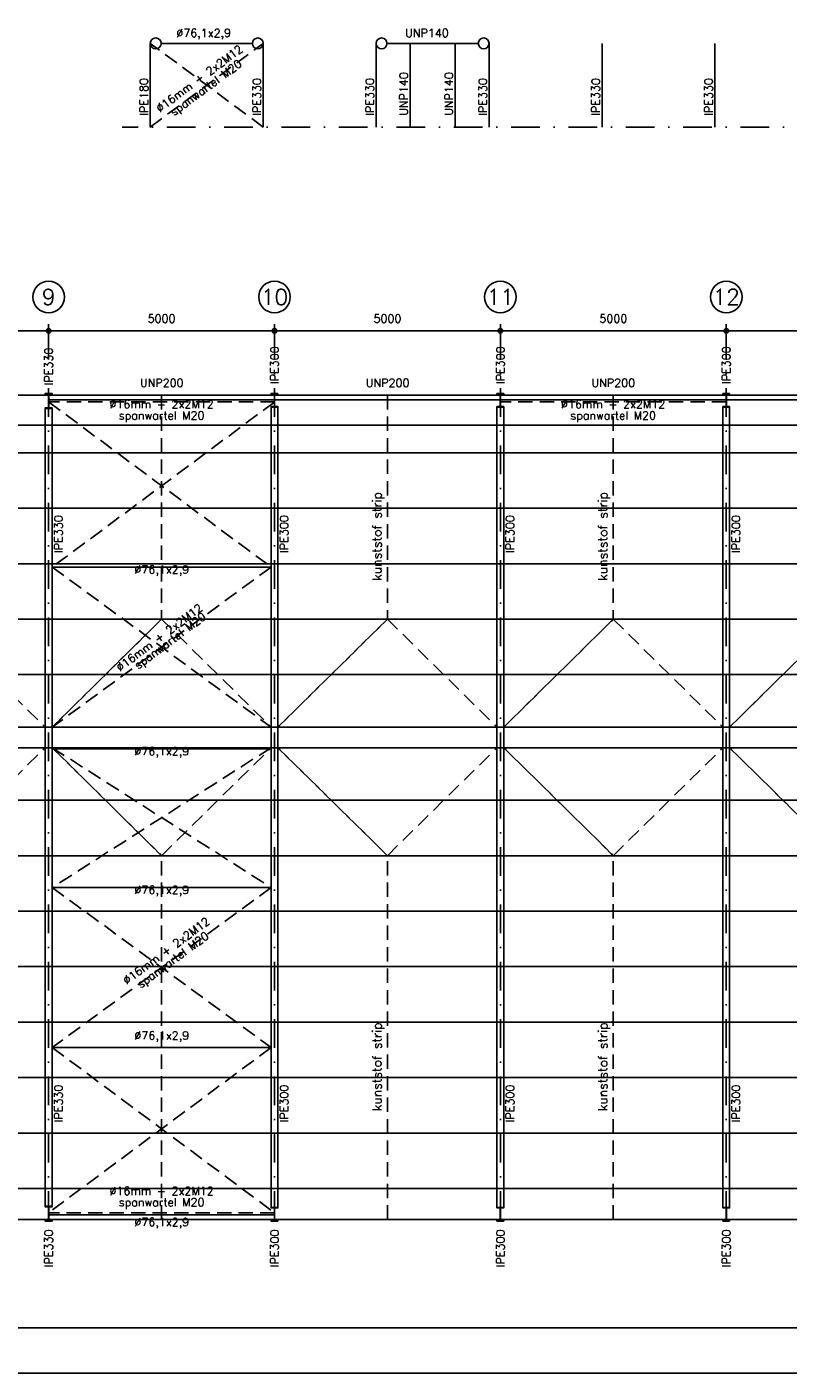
# Model space of a CAD drawing. Extents: x 0 to 139900, y 0 to 143500.
# Tile 4 of 34: x 45020 to 61868, y 0 to 29806. Entities that reach past the tile are written whole.
import ezdxf
from ezdxf.enums import TextEntityAlignment as Align

# ---------------------------------------------------------------- set-up
doc = ezdxf.new("R2010")
doc.units = 0
doc.header["$LTSCALE"] = 100
doc.header["$PDMODE"] = 3
doc.header["$PDSIZE"] = -3
doc.linetypes.add('DASHDOT2', pattern=[12.7, 6.35, -3.175, 0, -3.175])
doc.linetypes.add('HIDDEN2', pattern=[4.7625, 3.175, -1.5875])
doc.layers.get('0').update_dxf_attribs({"linetype": 'CONTINUOUS'})
doc.layers.get('DEFPOINTS').update_dxf_attribs({"linetype": 'CONTINUOUS'})
for name, color, linetype in [('A--A$1C-_CIRKEL', 3, 'CONTINUOUS'), ('A--L$2A-', 7, 'CONTINUOUS'), ('A--L$2A-_F123-', 1, 'CONTINUOUS'), ('A--L$7A-_STRAMIEN', 1, 'DASHDOT2'), ('A--L28--', 7, 'CONTINUOUS'), ('A--L28--_F1---', 1, 'HIDDEN2'), ('A--L28H-_F123-', 2, 'CONTINUOUS'), ('A--L28S-_F123-', 1, 'CONTINUOUS'), ('A--M$1A-_F123-_MAATV', 7, 'CONTINUOUS'), ('A--T$1A-_F123-_0_18MM', 1, 'CONTINUOUS'), ('A--T$1A-_F123-_0_25MM', 2, 'CONTINUOUS')]:
    doc.layers.add(name, color=color, linetype=linetype)
doc.styles.add('0_18', font='ROMANS.shx', dxfattribs={"height": 180})
doc.styles.add('0_25', font='ROMANS.shx', dxfattribs={"height": 250})
doc.styles.add('ALFA-0_25', font='ROMANS')
doc.styles.add('MISO', font='ROMANS.shx')
doc.dimstyles.new('DLV18', dxfattribs={"dimscale": 100, "dimtxt": 1.8, "dimasz": 1, "dimexe": 0, "dimexo": 0, "dimgap": 0, "dimtad": 0, "dimdec": 0, "dimrnd": 1, "dimzin": 0, "dimtxsty": 'MISO', "dimblk1": '$DIMDLV', "dimblk2": '$DIMDLV', "dimsah": 1, "dimcen": 0, "dimse1": 1, "dimse2": 1, "dimclrd": 256, "dimclre": 256, "dimclrt": 1, "dimazin": 3, "dimtfac": 1, "dimtdec": 0, "dimtix": 1, "dimtmove": 0, "dimatfit": 3, "dimtvp": 1.5, "dimtolj": 1, "dimtzin": 0})

# ---------------------------------------------------------------- blocks, each defined once
blk = doc.blocks.new('KA-A1-2X')
at = {"layer": 'A--L$2A-_F123-'}
blk.add_lwpolyline([(0, 0), (0, 594), (1261, 594), (1261, 0)], close=True, dxfattribs=at)
at = {"layer": 'A--L$2A-_F123-', "color": 4}
blk.add_lwpolyline([(10, 10), (1251, 10), (1251, 584), (10, 584)], close=True, dxfattribs=at)
blk = doc.blocks.new('$DIMDLV')
at = {"color": 0}
for p, q in [((-1, 0), (1, 0)), ((0, -1.5), (0, 1.5))]:
    blk.add_line(p, q, dxfattribs=at)
blk.add_circle((0, 0), 0.5, dxfattribs=at)
blk = doc.blocks.new('*D47')
at = {"layer": 'A--M$1A-_F123-_MAATV', "linetype": 'CONTINUOUS'}
blk.add_line((40600, 23077.5), (45400, 23077.5), dxfattribs=at)
at = {"layer": 'DEFPOINTS', "color": 0, "linetype": 'CONTINUOUS'}
for p in [(40500, 23077.5), (45500, 23077.5), (45500, 23077.5)]:
    blk.add_point(p, dxfattribs=at)
at = {"layer": 'A--M$1A-_F123-_MAATV', "linetype": 'CONTINUOUS', "xscale": 100, "yscale": 100, "zscale": 100, "rotation": 180}
blk.add_blockref('$DIMDLV', (40500, 23077.5), dxfattribs=at)
at = {"layer": 'A--M$1A-_F123-_MAATV', "linetype": 'CONTINUOUS', "xscale": 100, "yscale": 100, "zscale": 100}
blk.add_blockref('$DIMDLV', (45500, 23077.5), dxfattribs=at)
at = {"layer": 'A--M$1A-_F123-_MAATV', "color": 1, "linetype": 'CONTINUOUS', "insert": (43000, 23347.5), "char_height": 180, "attachment_point": 5, "style": 'MISO'}
blk.add_mtext('\\A1;5000', dxfattribs=at)
blk = doc.blocks.new('QD20570-')
at = {"layer": 'A--L28--_F1---', "color": 2, "linetype": 'CONTINUOUS'}
blk.add_lwpolyline([(80, -165), (-80, -165), (-80, -153.5), (-10.75, -153.5, 0.41421356), (-3.75, -146.5), (-3.75, 146.5, 0.41421356), (-10.75, 153.5), (-80, 153.5), (-80, 165), (80, 165), (80, 153.5), (10.75, 153.5, 0.41421356), (3.75, 146.5), (3.75, -146.5, 0.41421356), (10.75, -153.5), (80, -153.5)], format="xyb", close=True, dxfattribs=at)
blk = doc.blocks.new('QD20569-')
at = {"layer": 'A--L28--_F1---', "color": 2, "linetype": 'CONTINUOUS'}
blk.add_lwpolyline([(75, -150), (-75, -150), (-75, -139.3), (-10.55, -139.3, 0.41421356), (-3.55, -132.3), (-3.55, 132.3, 0.41421356), (-10.55, 139.3), (-75, 139.3), (-75, 150), (75, 150), (75, 139.3), (10.55, 139.3, 0.41421356), (3.55, 132.3), (3.55, -132.3, 0.41421356), (10.55, -139.3), (75, -139.3)], format="xyb", close=True, dxfattribs=at)
blk = doc.blocks.new('*D48')
at = {"layer": 'A--M$1A-_F123-_MAATV', "linetype": 'CONTINUOUS'}
blk.add_line((55600, 23077.5), (60400, 23077.5), dxfattribs=at)
at = {"layer": 'DEFPOINTS', "color": 0, "linetype": 'CONTINUOUS'}
for p in [(55500, 23077.5), (60500, 23077.5), (60500, 23077.5)]:
    blk.add_point(p, dxfattribs=at)
at = {"layer": 'A--M$1A-_F123-_MAATV', "linetype": 'CONTINUOUS', "xscale": 100, "yscale": 100, "zscale": 100, "rotation": 180}
blk.add_blockref('$DIMDLV', (55500, 23077.5), dxfattribs=at)
at = {"layer": 'A--M$1A-_F123-_MAATV', "linetype": 'CONTINUOUS', "xscale": 100, "yscale": 100, "zscale": 100}
blk.add_blockref('$DIMDLV', (60500, 23077.5), dxfattribs=at)
at = {"layer": 'A--M$1A-_F123-_MAATV', "color": 1, "linetype": 'CONTINUOUS', "insert": (58000, 23347.5), "char_height": 180, "attachment_point": 5, "style": 'MISO'}
blk.add_mtext('\\A1;5000', dxfattribs=at)
blk = doc.blocks.new('*D44')
at = {"layer": 'A--M$1A-_F123-_MAATV', "linetype": 'CONTINUOUS'}
blk.add_line((45600, 23077.5), (50400, 23077.5), dxfattribs=at)
at = {"layer": 'DEFPOINTS', "color": 0, "linetype": 'CONTINUOUS'}
for p in [(45500, 23077.5), (50500, 23077.5), (50500, 23077.5)]:
    blk.add_point(p, dxfattribs=at)
at = {"layer": 'A--M$1A-_F123-_MAATV', "linetype": 'CONTINUOUS', "xscale": 100, "yscale": 100, "zscale": 100, "rotation": 180}
blk.add_blockref('$DIMDLV', (45500, 23077.5), dxfattribs=at)
at = {"layer": 'A--M$1A-_F123-_MAATV', "linetype": 'CONTINUOUS', "xscale": 100, "yscale": 100, "zscale": 100}
blk.add_blockref('$DIMDLV', (50500, 23077.5), dxfattribs=at)
at = {"layer": 'A--M$1A-_F123-_MAATV', "color": 1, "linetype": 'CONTINUOUS', "insert": (48000, 23347.5), "char_height": 180, "attachment_point": 5, "style": 'MISO'}
blk.add_mtext('\\A1;5000', dxfattribs=at)
blk = doc.blocks.new('CIRKEL')
at = {"layer": 'A--A$1C-_CIRKEL'}
blk.add_circle((0, 0), 350, dxfattribs=at)
blk = doc.blocks.new('*D49')
at = {"layer": 'A--M$1A-_F123-_MAATV', "linetype": 'CONTINUOUS'}
blk.add_line((50600, 23077.5), (55400, 23077.5), dxfattribs=at)
at = {"layer": 'DEFPOINTS', "color": 0, "linetype": 'CONTINUOUS'}
for p in [(50500, 23077.5), (55500, 23077.5), (55500, 23077.5)]:
    blk.add_point(p, dxfattribs=at)
at = {"layer": 'A--M$1A-_F123-_MAATV', "linetype": 'CONTINUOUS', "xscale": 100, "yscale": 100, "zscale": 100, "rotation": 180}
blk.add_blockref('$DIMDLV', (50500, 23077.5), dxfattribs=at)
at = {"layer": 'A--M$1A-_F123-_MAATV', "linetype": 'CONTINUOUS', "xscale": 100, "yscale": 100, "zscale": 100}
blk.add_blockref('$DIMDLV', (55500, 23077.5), dxfattribs=at)
at = {"layer": 'A--M$1A-_F123-_MAATV', "color": 1, "linetype": 'CONTINUOUS', "insert": (53000, 23347.5), "char_height": 180, "attachment_point": 5, "style": 'MISO'}
blk.add_mtext('\\A1;5000', dxfattribs=at)
blk = doc.blocks.new('*D51')
at = {"layer": 'A--M$1A-_F123-_MAATV', "linetype": 'CONTINUOUS'}
blk.add_line((60600, 23077.5), (65400, 23077.5), dxfattribs=at)
at = {"layer": 'DEFPOINTS', "color": 0, "linetype": 'CONTINUOUS'}
for p in [(60500, 23077.5), (65500, 23077.5), (65500, 23077.5)]:
    blk.add_point(p, dxfattribs=at)
at = {"layer": 'A--M$1A-_F123-_MAATV', "linetype": 'CONTINUOUS', "xscale": 100, "yscale": 100, "zscale": 100, "rotation": 180}
blk.add_blockref('$DIMDLV', (60500, 23077.5), dxfattribs=at)
at = {"layer": 'A--M$1A-_F123-_MAATV', "linetype": 'CONTINUOUS', "xscale": 100, "yscale": 100, "zscale": 100}
blk.add_blockref('$DIMDLV', (65500, 23077.5), dxfattribs=at)
at = {"layer": 'A--M$1A-_F123-_MAATV', "color": 1, "linetype": 'CONTINUOUS', "insert": (63000, 23347.5), "char_height": 180, "attachment_point": 5, "style": 'MISO'}
blk.add_mtext('\\A1;5000', dxfattribs=at)

msp = doc.modelspace()

# ---------------------------------------------------------------- linework, layer by layer
at = {"linetype": 'CONTINUOUS'}
for centre in [(47870, 29442), (50130, 29442), (52870, 29442), (55130, 29442)]:
    msp.add_circle(centre, 120, dxfattribs=at)
at = {"layer": 'A--L$7A-_STRAMIEN', "linetype": 'DASHDOT2'}
msp.add_line((88125, 27590), (47125, 27590), dxfattribs=at)
at = {"layer": 'A--L$7A-_STRAMIEN'}
for p, q in [((45500, 23077.5), (45500, 3377.5)), ((50500, 23077.5), (50500, 3377.5)), ((55500, 23077.5), (55500, 3377.5)), ((60500, 23077.5), (60500, 3377.5))]:
    msp.add_line(p, q, dxfattribs=at)
at = {"layer": 'A--L$7A-_STRAMIEN', "linetype": 'CONTINUOUS'}
for p, q in [((45420, 21359), (45420, 3707.5)), ((45580, 21359), (45580, 3707.5)), ((50425, 21388.2), (50425, 3666.8)), ((50575, 21388.2), (50575, 3666.8)), ((55425, 21388.2), (55425, 3666.8)), ((55575, 21388.2), (55575, 3666.8)), ((60425, 21388.2), (60425, 3666.8)), ((60575, 21388.2), (60575, 3666.8))]:
    msp.add_line(p, q, dxfattribs=at)
at = {"layer": 'A--L28H-_F123-'}
for p, q in [((85800, 21655), (5200, 21655)), ((85800, 20990.4), (5200, 20990.4)), ((85800, 20378.4), (5200, 20378.4)), ((85800, 19149.9), (5200, 19149.9)), ((85800, 17921.4), (5200, 17921.4)), ((85800, 16692.9), (5200, 16692.9)), ((85800, 15464.4), (5200, 15464.4)), ((85800, 14302), (5200, 14302)), ((85800, 13846.8), (5200, 13846.8)), ((85800, 12684.5), (5200, 12684.5)), ((85800, 11456), (5200, 11456)), ((85800, 10227.5), (5200, 10227.5)), ((85800, 8998.9), (5200, 8998.9)), ((85800, 7770.4), (5200, 7770.4)), ((85800, 6541.9), (5200, 6541.9)), ((85800, 5313.4), (5200, 5313.4)), ((85800, 4084.9), (5200, 4084.9)), ((85800, 3400), (5200, 3400))]:
    msp.add_line(p, q, dxfattribs=at)
at = {"layer": 'A--L28S-_F123-', "color": 3, "linetype": 'HIDDEN2'}
for p, q in [((47750, 27590), (50250, 29442)), ((50250, 27590), (47750, 29442)), ((50505, 21505.5), (45500, 21505.5)), ((60500, 21505.5), (55500, 21505.5)), ((50500, 3549.5), (45500, 3549.5))]:
    msp.add_line(p, q, dxfattribs=at)
at = {"layer": 'A--L28S-_F123-', "color": 4, "linetype": 'CONTINUOUS'}
for p, q in [((47750, 27590), (47750, 29442)), ((50010, 29442), (47990, 29442)), ((50250, 27590), (50250, 29442)), ((52750, 27590), (52750, 29442)), ((55010, 29442), (52990, 29442)), ((53500, 29442), (53500, 27590)), ((54500, 29442), (54500, 27590)), ((55250, 27590), (55250, 29442)), ((57750, 27590), (57750, 29442)), ((60250, 27590), (60250, 29442)), ((45500, 21551.2), (50500, 21551.2)), ((50500, 21551.2), (55500, 21551.2)), ((55500, 21551.2), (60500, 21551.2)), ((60500, 21551.2), (65500, 21551.2)), ((45580, 17845.1), (50425, 17845.1)), ((45580, 13821.8), (50425, 13821.8)), ((45580, 10750.1), (50425, 10750.1)), ((45580, 7208.5), (50425, 7208.5)), ((45500, 3503.8), (50500, 3503.8))]:
    msp.add_line(p, q, dxfattribs=at)
at = {"layer": 'A--L28S-_F123-', "color": 8, "linetype": 'HIDDEN2'}
for points in [[(43000, 21655), (43000, 16692.9), (40580, 14302), (43000, 16692.9), (45420, 14302)], [(48000, 21655), (48000, 16692.9), (45580, 14302), (48000, 16692.9), (50425, 14302)], [(53000, 21655), (53000, 16692.9), (50575, 14302), (53000, 16692.9), (55425, 14302)], [(58000, 21655), (58000, 16692.9), (55575, 14302), (58000, 16692.9), (60425, 14302)], [(63000, 21655), (63000, 16692.9), (60575, 14302), (63000, 16692.9), (65425, 14302)], [(43000, 3400), (43000, 11456), (40580, 13846.8), (43000, 11456), (45420, 13846.8)], [(48000, 3400), (48000, 11456), (45580, 13846.8), (48000, 11456), (50425, 13846.8)], [(53000, 3400), (53000, 11456), (50575, 13846.8), (53000, 11456), (55425, 13846.8)], [(58000, 3400), (58000, 11456), (55575, 13846.8), (58000, 11456), (60425, 13846.8)], [(63000, 3400), (63000, 11456), (60575, 13846.8), (63000, 11456), (65425, 13846.8)]]:
    msp.add_lwpolyline(points, dxfattribs=at)
at = {"layer": 'A--L28S-_F123-', "color": 3, "linetype": 'HIDDEN2'}
for points in [[(45500, 21505.5), (50425, 17845.1), (45580, 14302)], [(50505, 21505.5), (45580, 17845.1), (50425, 14302)], [(50425, 13846.8), (45580, 10750.1), (50425, 7208.5), (45500, 3549.5)], [(45580, 13846.8), (50425, 10750.1), (45580, 7208.5), (50500, 3549.5)]]:
    msp.add_lwpolyline(points, dxfattribs=at)

# ---------------------------------------------------------------- block references
at = {"layer": 'A--L$2A-', "xscale": 100, "yscale": 100}
msp.add_blockref('KA-A1-2X', (0, 0), dxfattribs=at)
at = {"layer": 'A--L28--'}
for name, p in [('QD20570-', (45500, 21524)), ('QD20569-', (50500, 3516.8)), ('QD20569-', (55500, 3516.8)), ('QD20569-', (60500, 3516.8))]:
    msp.add_blockref(name, p, dxfattribs=at)
at = {"layer": 'A--L28--', "xscale": -1, "rotation": 180}
for name, p in [('QD20569-', (50500, 21538.2)), ('QD20569-', (55500, 21538.2)), ('QD20569-', (60500, 21538.2)), ('QD20570-', (45500, 3531))]:
    msp.add_blockref(name, p, dxfattribs=at)
at = {"layer": 'A--M$1A-_F123-_MAATV'}
ref = msp.add_blockref('CIRKEL', (45500, 23827.5), dxfattribs=at)
ref.add_attrib('A', '9', dxfattribs={"layer": 'A--T$1A-_F123-_0_25MM', "height": 350, "style": 'ALFA-0_25'}).set_placement((45500, 23827.5), align=Align.MIDDLE_CENTER)
ref = msp.add_blockref('CIRKEL', (50500, 23827.5), dxfattribs=at)
ref.add_attrib('A', '10', dxfattribs={"layer": 'A--T$1A-_F123-_0_25MM', "height": 350, "style": 'ALFA-0_25'}).set_placement((50500, 23827.5), align=Align.MIDDLE_CENTER)
ref = msp.add_blockref('CIRKEL', (55500, 23827.5), dxfattribs=at)
ref.add_attrib('A', '11', dxfattribs={"layer": 'A--T$1A-_F123-_0_25MM', "height": 350, "style": 'ALFA-0_25'}).set_placement((55500, 23827.5), align=Align.MIDDLE_CENTER)
ref = msp.add_blockref('CIRKEL', (60500, 23827.5), dxfattribs=at)
ref.add_attrib('A', '12', dxfattribs={"layer": 'A--T$1A-_F123-_0_25MM', "height": 350, "style": 'ALFA-0_25'}).set_placement((60500, 23827.5), align=Align.MIDDLE_CENTER)

# ---------------------------------------------------------------- texts
at = {"layer": 'A--T$1A-_F123-_0_18MM', "color": 2, "style": '0_18'}
for s, p in [('%%c76,1x2,9', (48932.3, 29582)), ('UNP140', (53875, 29582)), ('UNP200', (48005, 21835.5)), ('UNP200', (53005, 21835.5)), ('UNP200', (58000, 21835.5)), ('%%c16mm + 2x2M12', (48000.3, 21363.4)), ('%%c16mm + 2x2M12', (57995.3, 21363.4)), ('spanwartel M20', (48000.3, 21113.4)), ('spanwartel M20', (57995.3, 21113.4)), ('%%c76,1x2,9', (48005, 17703.4)), ('%%c76,1x2,9', (48005, 13680.1)), ('%%c76,1x2,9', (48005, 10608.4)), ('%%c76,1x2,9', (48005, 7384.5)), ('%%c16mm + 2x2M12', (48000.3, 3942.8)), ('spanwartel M20', (48000.3, 3692.8)), ('%%c76,1x2,9', (48005, 3253.8))]:
    msp.add_text(s, height=180, dxfattribs=at).set_placement(p, align=Align.CENTER)
for s, rotation, p in [('%%c16mm + 2x2M12', 36.53075, (48887.5, 28590.9)), ('spanwartel M20', 36.53075, (49036.3, 28390.1)), ('IPE330', 90, (45590.8, 22287.6)), ('IPE300', 90, (50590.8, 22316.8)), ('IPE300', 90, (55590.8, 22316.8)), ('IPE300', 90, (60590.8, 22316.8)), ('IPE330', 90, (45808.1, 18577.7)), ('IPE300', 90, (50803.1, 18577.7)), ('IPE300', 90, (55803.1, 18577.7)), ('IPE300', 90, (60803.1, 18577.7)), ('%%c16mm + 2x2M12', 36.87554, (48002.5, 16214.8)), ('spanwartel M20', 36.87554, (48242, 16143.1)), ('%%c16mm + 2x2M12', 36.44626, (48155.3, 9278.6)), ('spanwartel M20', 36.44626, (48303.8, 9077.5)), ('IPE330', 90, (45808.1, 5969.7)), ('IPE300', 90, (50803.1, 5969.7)), ('IPE300', 90, (55803.1, 5969.7)), ('IPE300', 90, (60803.1, 5969.7)), ('IPE330', 90, (45590.8, 2761.3)), ('IPE300', 90, (50590.8, 2761.3)), ('IPE300', 90, (55590.8, 2761.3)), ('IPE300', 90, (60590.8, 2761.3))]:
    msp.add_text(s, height=180, rotation=rotation, dxfattribs=at).set_placement(p, align=Align.CENTER)
for s, p in [('UNP140', (53450, 27840)), ('UNP140', (54450, 27840)), ('IPE180', (47700, 27840)), ('IPE330', (50200, 27840)), ('IPE330', (52700, 27840)), ('IPE330', (55200, 27840)), ('IPE330', (57700, 27840)), ('IPE330', (60200, 27840))]:
    msp.add_text(s, height=180, rotation=90, dxfattribs=at).set_placement(p)
at = {"layer": 'A--T$1A-_F123-_0_25MM', "style": '0_25'}
for p in [(52866.7, 17547.2), (57866.7, 17547.2), (52866.7, 5801.3), (57866.7, 5801.3)]:
    msp.add_text('kunststof strip', height=200, rotation=90, dxfattribs=at).set_placement(p)

# ---------------------------------------------------------------- dimensions: what is measured, and where the dimension line sits
at = {"layer": 'A--M$1A-_F123-_MAATV', "linetype": 'CONTINUOUS'}
for base, p1, p2, picture, middle in [((45500, 23077.5), (40500, 23077.5), (45500, 23077.5), '*D47', (43000, 23347.5)), ((50500, 23077.5), (45500, 23077.5), (50500, 23077.5), '*D44', (48000, 23347.5)), ((55500, 23077.5), (50500, 23077.5), (55500, 23077.5), '*D49', (53000, 23347.5)), ((60500, 23077.5), (55500, 23077.5), (60500, 23077.5), '*D48', (58000, 23347.5)), ((65500, 23077.5), (60500, 23077.5), (65500, 23077.5), '*D51', (63000, 23347.5))]:
    dim = msp.add_linear_dim(base=base, p1=p1, p2=p2, dimstyle='DLV18', dxfattribs=at)
    dim.commit()
    dim.dimension.update_dxf_attribs({"geometry": picture, "text_midpoint": middle})

doc.saveas('drawing.dxf')
